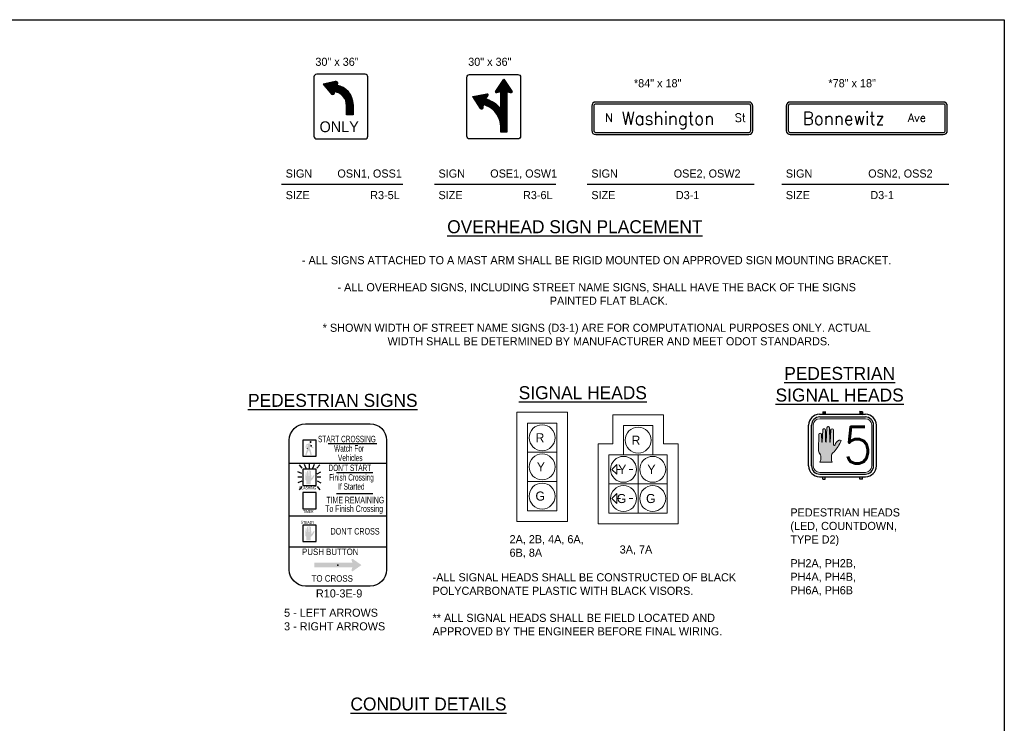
# Model space of a CAD drawing. Header units: feet. Extents: x -492 to 175132, y -198 to 327853.
# Tile 4 of 25: x 47 to 63, y -128 to -117. Entities that reach past the tile are written whole.
import ezdxf
from ezdxf.enums import TextEntityAlignment as Align

# ---------------------------------------------------------------- set-up
doc = ezdxf.new("R2010")
doc.units = ezdxf.units.FT
doc.header["$MEASUREMENT"] = 0
doc.layers.add('COLUMNS', color=6, linetype='Continuous', plot=False)
for name, color, linetype in [('SH_Data', 7, 'Continuous'), ('TEXT', 7, 'Continuous'), ('TEXT-DED', 10, 'Continuous')]:
    doc.layers.add(name, color=color, linetype=linetype)
doc.styles.add('Font 70-Title', font='STANDARD.shx', dxfattribs={"height": 0.2})
doc.styles.add('SIGN', font='font30.shx', dxfattribs={"width": 0.7})
doc.styles.add('Slanted-Normal', font='font31.shx', dxfattribs={"height": 0.14})
doc.styles.add('Slanted-Normal LS 0.50', font='ISO_FONTRIGHT.shx', dxfattribs={"height": 0.14})
doc.styles.get("Standard").update_dxf_attribs({"font": 'font31.shx'})
doc.styles.add('Straight-Normal', font='font30.shx', dxfattribs={"height": 0.14})
doc.styles.add('Style-ISO_FONTLEFT', font='ISO_FONTLEFT.shx')

# ---------------------------------------------------------------- blocks, each defined once
blk = doc.blocks.new('HAND')
at = {"color": 4, "linetype": 'Continuous', "lineweight": 0, "flags": 128}
blk.add_lwpolyline([(0.0327, -0.0008), (-0.0313, -0.0008), (-0.0313, -0.0008, 0.132671), (-0.0271, 0.0154), (-0.0271, 0.0154), (-0.0271, 0.0308), (-0.0271, 0.0308, 0.167102), (-0.032, 0.0432), (-0.032, 0.0432, -0.191036), (-0.0387, 0.0626), (-0.0387, 0.0626), (-0.0372, 0.143), (-0.0372, 0.143, -1), (-0.0227, 0.143), (-0.0227, 0.143), (-0.0215, 0.105), (-0.0215, 0.105, 1.105459), (-0.0196, 0.1047), (-0.0197, 0.1045), (-0.0167, 0.1665), (-0.0167, 0.1665, -1), (-0.0022, 0.1665), (-0.0022, 0.1665), (-0.0014, 0.105), (-0.0014, 0.105, 1.105459), (0.0005, 0.1047), (0.0004, 0.1045), (0.004, 0.1776), (0.004, 0.1776, -1), (0.0186, 0.1776), (0.0186, 0.1776), (0.0199, 0.105), (0.0199, 0.105, 1.105459), (0.0218, 0.1047), (0.0218, 0.1045), (0.0247, 0.1659), (0.0247, 0.1659, -1), (0.0392, 0.1659), (0.0392, 0.1659), (0.0402, 0.0888), (0.0402, 0.0888, 0.624418), (0.0477, 0.089), (0.0477, 0.089, -0.280315), (0.0689, 0.113, -0.24028), (0.0796, 0.1117, -0.08382), (0.0424, 0.0526, 0.10317), (0.0284, 0.0364), (0.0284, 0.0364), (0.0284, 0.0154), (0.0284, 0.0154, 0.132671), (0.0327, -0.0008), (0.0327, -0.0008)], format="xyb", close=True, dxfattribs=at)
blk = doc.blocks.new('*U1059')
at = {"layer": 'SH_Data'}
h = blk.add_hatch(color=256, dxfattribs=at)
edge = h.paths.add_edge_path()
edge.add_arc((-0.194, 0.051), 0.00278, 167.1401, 347.1404, ccw=False)
edge.add_line((-0.197, 0.051), (-0.201, 0.265))
edge.add_arc((-0.222, 0.265), 0.0214, 0, 180)
edge.add_line((-0.244, 0.265), (-0.254, 0.051))
edge.add_line((-0.254, 0.051), (-0.254, 0.051))
edge.add_arc((-0.257, 0.051), 0.00278, 351.0096, 358.6099, ccw=False)
edge.add_line((-0.254, 0.05), (-0.254, 0.05))
edge.add_line((-0.254, 0.05), (-0.254, 0.05))
edge.add_arc((-0.257, 0.051), 0.00278, 167.1401, 346.5951, ccw=False)
edge.add_line((-0.26, 0.051), (-0.262, 0.233))
edge.add_line((-0.262, 0.233), (-0.262, 0.233))
edge.add_arc((-0.283, 0.233), 0.0214, 360, 540)
edge.add_line((-0.305, 0.233), (-0.314, 0.051))
edge.add_line((-0.314, 0.051), (-0.314, 0.051))
edge.add_arc((-0.316, 0.051), 0.00278, 347.3062, 358.6099, ccw=False)
edge.add_line((-0.314, 0.05), (-0.314, 0.05))
edge.add_line((-0.314, 0.05), (-0.314, 0.05))
edge.add_arc((-0.316, 0.051), 0.00278, 167.1401, 346.8691, ccw=False)
edge.add_line((-0.319, 0.051), (-0.323, 0.164))
edge.add_line((-0.323, 0.164), (-0.323, 0.164))
edge.add_arc((-0.344, 0.164), 0.0214, 360, 540)
edge.add_line((-0.365, 0.164), (-0.37, -0.074))
edge.add_arc((-0.288, -0.077), 0.082, 177.3964, 220.6574)
edge.add_line((-0.35, -0.131), (-0.35, -0.131))
edge.add_arc((-0.396, -0.17), 0.0604, 2.7749, 40.7212, ccw=False)
edge.add_line((-0.335, -0.167), (-0.335, -0.213))
edge.add_arc((-0.43, -0.213), 0.0949, -29.7113, 0.5181, ccw=False)
edge.add_line((-0.348, -0.26), (-0.159, -0.26))
edge.add_arc((-0.077, -0.213), 0.0949, 179.4819, 209.7113, ccw=False)
edge.add_line((-0.172, -0.213), (-0.172, -0.151))
edge.add_arc((-0.037, -0.225), 0.154, 127.5194, 151.0809, ccw=False)
edge.add_arc((-0.592, 0.309), 0.618, 318.2058, 337.3712)
edge.add_arc((-0.041, 0.042), 0.0351, 56.229, 110.2726)
edge.add_arc((-0.026, -0.012), 0.0908, 107.2466, 169.8826)
edge.add_line((-0.115, 0.004), (-0.115, 0.004))
edge.add_arc((-0.126, 0.009), 0.0122, 208.0703, 335.996, ccw=False)
edge.add_line((-0.137, 0.004), (-0.14, 0.231))
edge.add_arc((-0.161, 0.231), 0.0214, 0, 180)
edge.add_line((-0.183, 0.231), (-0.191, 0.051))
edge.add_line((-0.191, 0.051), (-0.191, 0.051))
edge.add_arc((-0.194, 0.051), 0.00278, 349.4624, 358.6099, ccw=False)
edge.add_line((-0.191, 0.05), (-0.191, 0.05))
edge.add_line((-0.191, 0.05), (-0.191, 0.05))
for p, q in [((-0.355, 0.477), (-0.307, 0.477)), ((-0.294, 0.49), (-0.311, 0.474)), ((-0.311, 0.474), (-0.309, 0.472)), ((-0.292, 0.488), (-0.309, 0.472)), ((-0.306, 0.515), (-0.306, 0.478)), ((-0.306, 0.515), (-0.269, 0.515)), ((-0.304, 0.477), (0.303, 0.477)), ((-0.28, 0.504), (-0.264, 0.521)), ((-0.278, 0.502), (-0.262, 0.519)), ((-0.266, 0.514), (-0.266, 0.477)), ((-0.262, 0.519), (-0.264, 0.521)), ((0.264, 0.521), (0.262, 0.519)), ((0.278, 0.502), (0.262, 0.519)), ((0.28, 0.504), (0.264, 0.521)), ((0.266, 0.514), (0.266, 0.477)), ((0.306, 0.515), (0.269, 0.515)), ((0.292, 0.488), (0.309, 0.472)), ((0.294, 0.49), (0.311, 0.474)), ((0.306, 0.515), (0.306, 0.478)), ((0.307, 0.477), (0.355, 0.477)), ((0.311, 0.474), (0.309, 0.472)), ((-0.524, -0.32), (-0.524, 0.309)), ((-0.478, -0.32), (-0.478, 0.309)), ((-0.352, 0.435), (0.352, 0.435)), ((0.478, -0.32), (0.478, 0.309)), ((0.524, -0.32), (0.524, 0.309)), ((-0.352, -0.446), (0.352, -0.446)), ((-0.355, -0.488), (0.355, -0.488)), ((-0.306, -0.526), (-0.306, -0.488)), ((-0.306, -0.526), (-0.266, -0.526)), ((-0.266, -0.526), (-0.266, -0.488)), ((0.266, -0.526), (0.266, -0.488)), ((0.306, -0.526), (0.266, -0.526)), ((0.306, -0.526), (0.306, -0.488))]:
    blk.add_line(p, q, dxfattribs=at)
at = {"layer": 'SH_Data', "lineweight": 0}
for p, q in [((-0.451, 0.012), (-0.451, 0.309)), ((-0.352, 0.408), (0.352, 0.408)), ((0.451, 0.012), (0.451, 0.309)), ((-0.451, -0.32), (-0.451, 0.012)), ((0.451, -0.32), (0.451, 0.012)), ((-0.352, -0.419), (0.352, -0.419))]:
    blk.add_line(p, q, dxfattribs=at)
at = {"layer": 'SH_Data', "lineweight": 0, "flags": 128}
blk.add_lwpolyline([(-0.191, 0.05, -1.000003), (-0.197, 0.051), (-0.201, 0.265, 1), (-0.244, 0.265), (-0.254, 0.051), (-0.254, 0.051, -0.033175), (-0.254, 0.05), (-0.254, 0.05), (-0.254, 0.05, -0.995255), (-0.26, 0.051), (-0.262, 0.233), (-0.262, 0.233, 1), (-0.305, 0.233), (-0.314, 0.051), (-0.314, 0.051, -0.049362), (-0.314, 0.05), (-0.314, 0.05), (-0.314, 0.05, -0.997638), (-0.319, 0.051), (-0.323, 0.164), (-0.323, 0.164, 1), (-0.365, 0.164), (-0.37, -0.074, 0.191036), (-0.35, -0.131), (-0.35, -0.131, -0.167102), (-0.335, -0.167), (-0.335, -0.213, -0.132671), (-0.348, -0.26), (-0.159, -0.26, -0.132671), (-0.172, -0.213), (-0.172, -0.151, -0.10317), (-0.131, -0.103, 0.08382), (-0.021, 0.071, 0.24028), (-0.053, 0.075, 0.280315), (-0.115, 0.004), (-0.115, 0.004, -0.624418), (-0.137, 0.004), (-0.14, 0.231, 1), (-0.183, 0.231), (-0.191, 0.051), (-0.191, 0.051, -0.039935), (-0.191, 0.05), (-0.191, 0.05), (-0.191, 0.05)], format="xyb", close=True, dxfattribs=at)
at = {"layer": 'SH_Data'}
for centre in [(-0.286, 0.496), (0.286, 0.496)]:
    blk.add_circle(centre, 0.0102, dxfattribs=at)
for centre, radius, start, end in [((-0.355, 0.309), 0.168, 90, 180), ((0.355, 0.309), 0.168, 360, 90), ((-0.352, 0.309), 0.126, 90, 180), ((0.352, 0.309), 0.126, 360, 90), ((-0.355, -0.32), 0.168, 180, 270), ((-0.352, -0.32), 0.126, 180, 270), ((0.352, -0.32), 0.126, 270, 360), ((0.355, -0.32), 0.168, 270, 360)]:
    blk.add_arc(centre, radius, start, end, dxfattribs=at)
at = {"layer": 'SH_Data', "lineweight": 0}
for centre, start, end in [((-0.352, 0.309), 90, 180), ((0.352, 0.309), 360, 90), ((-0.352, -0.32), 180, 270), ((0.352, -0.32), 270, 360)]:
    blk.add_arc(centre, 0.0989, start, end, dxfattribs=at)
at = {"layer": 'SH_Data', "color": 4, "linetype": 'Continuous', "lineweight": 0, "ltscale": 0.075, "xscale": 2.947582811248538, "yscale": 2.947582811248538, "zscale": 5.895165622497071, "rotation": 359.9999999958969}
blk.add_blockref('HAND', (-0.256, -0.258), dxfattribs=at)
at = {"layer": 'SH_Data', "style": 'Font 70-Title'}
blk.add_text('5', height=0.562, dxfattribs=at).set_placement((0.017, 0.281), align=Align.TOP_LEFT)
blk = doc.blocks.new('*U1063')
at = {"layer": 'SH_Data', "color": 2, "linetype": 'Continuous', "lineweight": 13}
for p, q in [((-0.273, 0), (-0.33, 0)), ((-0.08, 0), (-0.137, 0)), ((-0.273, -0.45), (-0.33, -0.45)), ((-0.08, -0.45), (-0.137, -0.45))]:
    blk.add_line(p, q, dxfattribs=at)
at = {"layer": 'SH_Data', "lineweight": 13, "flags": 128}
for points in [[(-0.617, -0.842), (-0.617, 0.392), (-0.392, 0.392), (-0.392, 0.842), (0.392, 0.842), (0.392, 0.392), (0.617, 0.392), (0.617, -0.842), (-0.617, -0.842)], [(-0.225, 0.675), (0.225, 0.675), (0.225, 0.225), (-0.225, 0.225), (-0.225, 0.675)], [(-0.45, 0.225), (0, 0.225), (0, -0.225), (-0.45, -0.225), (-0.45, 0.225)], [(0, 0.225), (0.45, 0.225), (0.45, -0.225), (0, -0.225), (0, 0.225)], [(-0.45, -0.225), (0, -0.225), (0, -0.675), (-0.45, -0.675), (-0.45, -0.225)], [(0, -0.225), (0.45, -0.225), (0.45, -0.675), (0, -0.675), (0, -0.225)]]:
    blk.add_lwpolyline(points, close=True, dxfattribs=at)
at = {"layer": 'SH_Data', "color": 30, "linetype": 'Continuous', "lineweight": 13, "flags": 128}
for points in [[(-0.33, -0.075), (-0.405, 0), (-0.33, 0.075), (-0.33, -0.075)], [(-0.33, -0.525), (-0.405, -0.45), (-0.33, -0.375), (-0.33, -0.525)]]:
    blk.add_lwpolyline(points, close=True, dxfattribs=at)
at = {"layer": 'SH_Data', "lineweight": 13}
for centre in [(0, 0.45), (-0.225, 0), (0.225, 0), (-0.225, -0.45), (0.225, -0.45)]:
    blk.add_circle(centre, 0.2, dxfattribs=at)
at = {"layer": 'SH_Data', "lineweight": 13, "style": 'Slanted-Normal LS 0.50'}
for s, p in [('R', (-0.034, 0.45)), ('Y', (-0.245, 0)), ('Y', (0.205, 0)), ('G', (-0.255, -0.45)), ('G', (0.195, -0.45))]:
    blk.add_text(s, height=0.14, dxfattribs=at).set_placement(p, align=Align.MIDDLE_CENTER)
blk = doc.blocks.new('*U1057')
at = {"layer": 'SH_Data', "lineweight": 13, "flags": 128}
for points in [[(-0.392, -0.842), (-0.392, 0.842), (0.392, 0.842), (0.392, -0.842), (-0.392, -0.842)], [(-0.225, 0.675), (0.225, 0.675), (0.225, 0.225), (-0.225, 0.225), (-0.225, 0.675)], [(-0.225, 0.225), (0.225, 0.225), (0.225, -0.225), (-0.225, -0.225), (-0.225, 0.225)], [(-0.225, -0.225), (0.225, -0.225), (0.225, -0.675), (-0.225, -0.675), (-0.225, -0.225)]]:
    blk.add_lwpolyline(points, close=True, dxfattribs=at)
at = {"layer": 'SH_Data', "lineweight": 13}
for centre in [(0, 0.45), (0, 0), (0, -0.45)]:
    blk.add_circle(centre, 0.2, dxfattribs=at)
at = {"layer": 'SH_Data', "lineweight": 13, "style": 'Slanted-Normal LS 0.50'}
for s, p in [('R', (-0.034, 0.45)), ('Y', (-0.02, 0)), ('G', (-0.03, -0.45))]:
    blk.add_text(s, height=0.14, dxfattribs=at).set_placement(p, align=Align.MIDDLE_CENTER)

msp = doc.modelspace()

# ---------------------------------------------------------------- hatches: boundary and pattern name
h = msp.add_hatch()
h.set_pattern_fill('ANSI31', color=0, scale=0.1, angle=45, style=0)
h.paths.add_polyline_path([(54.79054, -118.23595), (54.91517, -118.41941, -0.70173905), (54.89614, -118.44567), (54.83883, -118.42919), (54.83883, -119.05338), (54.74225, -119.05338), (54.74225, -118.9706, 0.30363891), (54.52473, -118.64543), (54.4713, -118.62337), (54.46466, -118.68264, -0.70173888), (54.43312, -118.6902), (54.31112, -118.50498), (54.52826, -118.45981, -0.70173882), (54.54527, -118.48742), (54.50816, -118.53411), (54.56159, -118.55617, -0.12830897), (54.74225, -118.69261), (54.74225, -118.42919), (54.68494, -118.44567, -0.70173897), (54.66591, -118.41941)])
at = {"layer": 'TEXT'}
h = msp.add_hatch(color=1, dxfattribs=at)
edge = h.paths.add_edge_path()
edge.add_spline(control_points=[(51.80305, -123.85027), (51.80255, -123.85027), (51.79905, -123.84927), (51.79438, -123.84927), (51.79155, -123.84927), (51.78805, -123.84943), (51.77988, -123.85393), (51.75421, -123.86543), (51.73788, -123.87227)], knot_values=[0, 0, 0, 0, 0.00230585, 0.16102215, 0.18158783, 0.19930193, 0.21076464, 1, 1, 1, 1], degree=3, periodic=0)
edge.add_line((51.73788, -123.87227), (51.73405, -123.9251))
edge.add_line((51.73405, -123.9251), (51.74605, -123.9241))
edge.add_line((51.74605, -123.9241), (51.75221, -123.87977))
edge.add_line((51.75221, -123.87977), (51.76555, -123.8791))
edge.add_line((51.76555, -123.8791), (51.75771, -123.90377))
edge.add_line((51.75771, -123.90377), (51.76555, -123.8791))
edge.add_spline(control_points=[(51.76555, -123.8791), (51.76255, -123.88777), (51.75988, -123.8966), (51.75671, -123.90843), (51.75488, -123.91677), (51.75371, -123.9251), (51.75605, -123.9296), (51.75771, -123.9326)], knot_values=[0, 0, 0, 0, 0.48272467, 0.51443918, 0.7448632, 0.89262009, 1, 1, 1, 1], degree=3, periodic=0)
edge.add_line((51.75771, -123.9326), (51.75938, -123.93477))
edge.add_line((51.75938, -123.93477), (51.72805, -124.02793))
edge.add_line((51.72805, -124.02793), (51.74338, -124.03977))
edge.add_line((51.74338, -124.03977), (51.77905, -123.95893))
edge.add_line((51.77905, -123.95893), (51.79255, -123.97543))
edge.add_line((51.79255, -123.97543), (51.81005, -124.03827))
edge.add_line((51.81005, -124.03827), (51.82888, -124.0291))
edge.add_line((51.82888, -124.0291), (51.81371, -123.9626))
edge.add_line((51.81371, -123.9626), (51.80305, -123.93893))
edge.add_line((51.80305, -123.93893), (51.79471, -123.9221))
edge.add_line((51.79471, -123.9221), (51.80605, -123.89827))
edge.add_line((51.80605, -123.89827), (51.81471, -123.91277))
edge.add_line((51.81471, -123.91277), (51.84955, -123.9296))
edge.add_line((51.84955, -123.9296), (51.85738, -123.91943))
edge.add_line((51.85738, -123.91943), (51.82138, -123.89177))
edge.add_spline(control_points=[(51.82138, -123.89177), (51.82005, -123.88093), (51.81538, -123.87043), (51.81121, -123.8581), (51.80488, -123.85177), (51.80305, -123.85027)], knot_values=[0, 0, 0, 0, 0.42192815, 0.80472819, 1, 1, 1, 1], degree=3, periodic=0)
h = msp.add_hatch(color=1, dxfattribs=at)
edge = h.paths.add_edge_path()
edge.add_arc((51.81039, -123.8318), 0.01552, 0, 360)
for points in [[(51.81421, -124.48485), (51.74071, -124.48485), (51.74022, -124.48454, 0.17293117), (51.74532, -124.47535), (51.74538, -124.47552), (51.74532, -124.43896, 0.18976228), (51.73695, -124.42325, -0.26555879), (51.72955, -124.40782), (51.72988, -124.40802), (51.73255, -124.29868), (51.73226, -124.29858, -0.73643285), (51.74632, -124.29858), (51.74638, -124.29868), (51.74938, -124.35602), (51.75421, -124.35602), (51.75655, -124.27935), (51.75619, -124.27923, -0.87352146), (51.7708, -124.2791), (51.77105, -124.27935), (51.77155, -124.35602), (51.77638, -124.35602), (51.77905, -124.26868), (51.77909, -124.26853, -0.78096096), (51.79474, -124.26832), (51.79505, -124.26818), (51.79588, -124.35602), (51.80138, -124.35602), (51.80255, -124.27952), (51.80233, -124.27948, -0.91038384), (51.81679, -124.27893), (51.81671, -124.27902), (51.82071, -124.38185), (51.82069, -124.38177, 0.64965847), (51.82943, -124.382), (51.82971, -124.38235), (51.84755, -124.35468), (51.84715, -124.35475, -0.28150708), (51.8637, -124.34587, -0.06284304), (51.8729, -124.34689), (51.87305, -124.34718), (51.85855, -124.37652), (51.84705, -124.39702), (51.84692, -124.39704, -0.10372046), (51.82893, -124.41819, 0.20073413), (51.80906, -124.44177), (51.80921, -124.44152), (51.80921, -124.47335), (51.80906, -124.47316, 0.19502145), (51.81396, -124.48454)], [(51.81421, -125.34818), (51.74071, -125.34818), (51.74022, -125.34787, 0.17293117), (51.74532, -125.33869), (51.74538, -125.33885), (51.74532, -125.30229, 0.18976228), (51.73695, -125.28658, -0.26555879), (51.72955, -125.27115), (51.72988, -125.27135), (51.73255, -125.16202), (51.73226, -125.16191, -0.73643285), (51.74632, -125.16191), (51.74638, -125.16202), (51.74938, -125.21935), (51.75421, -125.21935), (51.75655, -125.14268), (51.75619, -125.14256, -0.87352146), (51.7708, -125.14243), (51.77105, -125.14268), (51.77155, -125.21935), (51.77638, -125.21935), (51.77905, -125.13202), (51.77909, -125.13186, -0.78096096), (51.79474, -125.13165), (51.79505, -125.13152), (51.79588, -125.21935), (51.80138, -125.21935), (51.80255, -125.14285), (51.80233, -125.14282, -0.91038384), (51.81679, -125.14227), (51.81671, -125.14235), (51.82071, -125.24518), (51.82069, -125.2451, 0.64965847), (51.82943, -125.24534), (51.82971, -125.24568), (51.84755, -125.21802), (51.84715, -125.21808, -0.28150708), (51.8637, -125.2092, -0.06284304), (51.8729, -125.21022), (51.87305, -125.21052), (51.85855, -125.23985), (51.84705, -125.26035), (51.84692, -125.26038, -0.10372046), (51.82893, -125.28152, 0.20073413), (51.80906, -125.3051), (51.80921, -125.30485), (51.80921, -125.33668), (51.80906, -125.33649, 0.19502145), (51.81396, -125.34787)]]:
    msp.add_hatch(color=1, dxfattribs=at).paths.add_polyline_path(points, is_closed=False)
msp.add_hatch(color=1, dxfattribs=at).paths.add_polyline_path([(52.45437, -125.69386), (51.86843, -125.69386), (51.86843, -125.76417), (52.45437, -125.76417), (52.45491, -125.76417), (52.44132, -125.8069, 0.71802418), (52.46223, -125.82225), (52.59499, -125.72902), (52.46223, -125.63578, 0.71802424), (52.44132, -125.65113), (52.45491, -125.69386)])

# ---------------------------------------------------------------- linework, layer by layer
at = {"color": 0}
for p, q in [((52.01535, -118.32745), (52.01535, -118.30932)), ((52.02785, -118.34221), (52.02785, -118.30678)), ((52.04035, -118.35698), (52.04035, -118.30424)), ((52.05285, -118.37174), (52.05285, -118.30169)), ((52.06535, -118.3865), (52.06535, -118.29915)), ((52.07785, -118.40126), (52.07785, -118.2966)), ((52.09035, -118.41602), (52.09035, -118.29406)), ((52.10285, -118.43078), (52.10285, -118.29152)), ((52.11535, -118.44554), (52.11535, -118.28897)), ((52.12785, -118.46031), (52.12785, -118.28643)), ((52.14035, -118.47133), (52.14035, -118.28388)), ((52.15285, -118.47351), (52.15285, -118.28134)), ((52.16535, -118.47001), (52.16535, -118.2788)), ((52.17785, -118.45671), (52.17785, -118.27625)), ((52.19035, -118.43452), (52.19035, -118.27371)), ((52.20285, -118.4366), (52.20285, -118.27235)), ((52.21535, -118.3275), (52.21535, -118.27593)), ((52.22785, -118.31418), (52.22785, -118.28925)), ((52.00285, -118.31269), (52.00285, -118.31187)), ((52.21535, -118.43951), (52.21535, -118.33002)), ((52.22785, -118.44328), (52.22785, -118.33255)), ((52.24035, -118.44799), (52.24035, -118.33564)), ((52.25285, -118.45369), (52.25285, -118.33929)), ((52.26535, -118.46049), (52.26535, -118.34353)), ((52.27785, -118.46852), (52.27785, -118.34838)), ((52.29035, -118.47799), (52.29035, -118.35388)), ((52.30285, -118.48916), (52.30285, -118.36007)), ((52.31535, -118.50249), (52.31535, -118.36699)), ((52.32785, -118.51873), (52.32785, -118.3747)), ((52.34035, -118.5394), (52.34035, -118.38329)), ((52.35285, -118.56872), (52.35285, -118.39283)), ((52.36535, -118.78418), (52.36535, -118.40345)), ((52.37785, -118.78418), (52.37785, -118.41531)), ((52.39035, -118.78418), (52.39035, -118.42863)), ((52.40285, -118.78418), (52.40285, -118.44371)), ((52.41535, -118.78418), (52.41535, -118.46103)), ((52.42785, -118.78418), (52.42785, -118.48135)), ((52.44035, -118.78418), (52.44035, -118.50613)), ((52.45285, -118.78418), (52.45285, -118.53886)), ((52.46535, -118.78418), (52.46535, -118.59766))]:
    msp.add_line(p, q, dxfattribs=at)
at = {"layer": 'COLUMNS', "color": 4}
msp.add_lwpolyline([(32.13569, -138.06895), (32.13569, -117.31895), (62.51069, -117.31895), (62.51069, -138.06895)], close=True, dxfattribs=at)
at = {"layer": 'TEXT', "color": 3}
for p, q in [((52.19133, -118.27351), (52.00225, -118.31199)), ((52.19485, -118.273), (52.19133, -118.27351)), ((52.22519, -118.28469), (52.21824, -118.27773)), ((52.00225, -118.31199), (52.13432, -118.46794)), ((58.56898, -118.58828), (56.20992, -118.58828)), ((61.56898, -118.58828), (59.20992, -118.58828)), ((52.36267, -118.64556), (52.36267, -118.78418)), ((52.46722, -118.62823), (52.46722, -118.78418)), ((58.56898, -118.61966), (56.20992, -118.61966)), ((61.56898, -118.61966), (59.20992, -118.61966)), ((52.46722, -118.78418), (52.36267, -118.78418)), ((56.20992, -119.05948), (58.56898, -119.05948)), ((59.20992, -119.05948), (61.56898, -119.05948)), ((56.20992, -119.09086), (58.56898, -119.09086)), ((59.20992, -119.09086), (61.56898, -119.09086))]:
    msp.add_line(p, q, dxfattribs=at)
at = {"layer": 'TEXT', "color": 1}
for p, q in [((52.0796, -123.85527), (52.83142, -123.85527)), ((51.75771, -123.9326), (51.75938, -123.93477)), ((51.48171, -124.1561), (52.98171, -124.1561)), ((51.63321, -124.18302), (51.67605, -124.23485)), ((51.71188, -124.17535), (51.73571, -124.23485)), ((51.79171, -124.23485), (51.79171, -124.17535)), ((51.84571, -124.23485), (51.86855, -124.17535)), ((51.95038, -124.18302), (51.90755, -124.23485)), ((51.67338, -124.31918), (51.61388, -124.29135)), ((51.67338, -124.37485), (51.61388, -124.37485)), ((51.91005, -124.32052), (51.96955, -124.29318)), ((51.96955, -124.37485), (51.91005, -124.37485)), ((52.20805, -124.29927), (52.76926, -124.29927)), ((51.67338, -124.43302), (51.61388, -124.46235)), ((51.67338, -124.51802), (51.63305, -124.56668)), ((51.91005, -124.43035), (51.96955, -124.45835)), ((51.91005, -124.51802), (51.95038, -124.56668)), ((52.20805, -124.62475), (52.76926, -124.62475)), ((51.48171, -124.9686), (52.98171, -124.9686)), ((51.48171, -125.44777), (52.98171, -125.44777))]:
    msp.add_line(p, q, dxfattribs=at)
at = {"layer": 'TEXT', "color": 3, "flags": 128}
for points in [[(52.69311, -119.11532), (52.69311, -118.20175, 0.41421356), (52.65158, -118.16022), (51.90411, -118.16022, 0.41421356), (51.86259, -118.20175), (51.86259, -119.11532, 0.41421356), (51.90411, -119.15685), (52.65158, -119.15685, 0.41421356)], [(54.26284, -118.16352), (55.00783, -118.16352, -0.41421356), (55.04922, -118.20491), (55.04922, -119.11546, -0.41421356), (55.00783, -119.15685), (54.26284, -119.15685, -0.41421356), (54.22145, -119.11546), (54.22145, -118.20491, -0.41421356), (54.26284, -118.16352)]]:
    msp.add_lwpolyline(points, format="xyb", close=True, dxfattribs=at)
at = {"layer": 'TEXT', "color": 3}
msp.add_lwpolyline([(54.79054, -118.23595), (54.91517, -118.41941, -0.70173905), (54.89614, -118.44567), (54.83883, -118.42919), (54.83883, -119.05338), (54.74225, -119.05338), (54.74225, -118.9706, 0.30363891), (54.52473, -118.64543), (54.4713, -118.62337), (54.46466, -118.68264, -0.70173888), (54.43312, -118.6902), (54.31112, -118.50498), (54.52826, -118.45981, -0.70173882), (54.54527, -118.48742), (54.50816, -118.53411), (54.56159, -118.55617, -0.12830897), (54.74225, -118.69261), (54.74225, -118.42919), (54.68494, -118.44567, -0.70173897), (54.66591, -118.41941), (54.79054, -118.23595)], format="xyb", close=True, dxfattribs=at)
at = {"layer": 'TEXT', "color": 3, "flags": 128}
for points in [[(56.20992, -118.58828, 0.41421356), (56.1471, -118.65111), (56.1471, -119.02803, 0.41421356), (56.20992, -119.09086)], [(58.56898, -119.09086, 0.41421356), (58.6318, -119.02803), (58.6318, -118.65111, 0.41421356), (58.56898, -118.58828)], [(59.20992, -118.58828, 0.41421356), (59.1471, -118.65111), (59.1471, -119.02803, 0.41421356), (59.20992, -119.09086)], [(61.56898, -119.09086, 0.41421356), (61.6318, -119.02803), (61.6318, -118.65111, 0.41421356), (61.56898, -118.58828)], [(56.20992, -118.61966, 0.41421356), (56.17848, -118.65111), (56.17848, -119.02803, 0.41421356), (56.20992, -119.05948)], [(58.56898, -119.05948, 0.41421356), (58.60042, -119.02803), (58.60042, -118.65111, 0.41421356), (58.56898, -118.61966)], [(59.20992, -118.61966, 0.41421356), (59.17848, -118.65111), (59.17848, -119.02803, 0.41421356), (59.20992, -119.05948)], [(61.56898, -119.05948, 0.41421356), (61.60042, -119.02803), (61.60042, -118.65111, 0.41421356), (61.56898, -118.61966)]]:
    msp.add_lwpolyline(points, format="xyb", dxfattribs=at)
at = {"layer": 'TEXT', "color": 1}
msp.add_lwpolyline([(51.73171, -123.55193), (52.73171, -123.55193, -0.41421356), (52.98171, -123.80193), (52.98171, -125.80193, -0.41421356), (52.73171, -126.05193), (51.73171, -126.05193, -0.41421356), (51.48171, -125.80193), (51.48171, -123.80193, -0.41421356), (51.73171, -123.55193)], format="xyb", close=True, dxfattribs=at)
for points in [[(51.68838, -124.05193), (51.89505, -124.05193), (51.89505, -123.80193), (51.68838, -123.80193), (51.68838, -124.05193)], [(51.68838, -124.49985), (51.89505, -124.49985), (51.89505, -124.24985), (51.68838, -124.24985), (51.68838, -124.49985)], [(51.68838, -124.86167), (51.89505, -124.86167), (51.89505, -124.61167), (51.68838, -124.61167), (51.68838, -124.86167)], [(51.68838, -125.36318), (51.89505, -125.36318), (51.89505, -125.11318), (51.68838, -125.11318), (51.68838, -125.36318)]]:
    msp.add_lwpolyline(points, close=True, dxfattribs=at)
at = {"layer": 'TEXT', "color": 3}
for centre, radius, start, end in [((52.20121, -118.30171), 0.02941, 290.173001, 102.501389), ((52.15147, -118.44444), 0.02909, 233.873516, 22.551197), ((52.164, -118.63192), 0.19915, 356.072237, 85.87042), ((52.16063, -118.63171), 0.30661, 0.649773, 80.477992)]:
    msp.add_arc(centre, radius, start, end, dxfattribs=at)
at = {"layer": 'TEXT', "color": 1}
for p in [(51.82138, -123.89177), (52.23171, -125.72902)]:
    msp.add_point(p, dxfattribs=at)
at = {"layer": 'TEXT-DED'}
for points in [[(53.234, -119.86214), (51.36305, -119.86214)], [(55.59148, -119.86214), (53.72053, -119.86214)], [(58.6535, -119.86214), (56.07801, -119.86214)], [(61.6535, -119.86214), (59.07801, -119.86214)]]:
    msp.add_lwpolyline(points, dxfattribs=at)

# ---------------------------------------------------------------- block references
at = {"layer": 'SH_Data', "lineweight": 13}
for name, p in [('*U1057', (55.38217, -124.21518)), ('*U1063', (56.86247, -124.25273))]:
    msp.add_blockref(name, p, dxfattribs=at)
at = {"layer": 'SH_Data'}
msp.add_blockref('*U1059', (60.01531, -123.8803), dxfattribs=at)

# ---------------------------------------------------------------- texts
at = {"layer": 'TEXT-DED', "color": 3, "style": 'SIGN'}
msp.add_text('ONLY', height=0.166104, dxfattribs=at).set_placement((52.25121, -119.05328), align=Align.CENTER)
at = {"layer": 'TEXT-DED', "color": 1, "style": 'Style-ISO_FONTLEFT'}
for s, height, width, p in [('START CROSSING', 0.1, 0.6, (52.37014, -123.78527)), ('Watch For', 0.1, 0.6, (52.40399, -123.92993)), ('Vehicles', 0.1, 0.6, (52.42204, -124.0756)), ("DON'T START", 0.1, 0.6, (52.4163, -124.22927)), ('Finish Crossing', 0.1, 0.6, (52.44045, -124.3766)), ('FLASHING', 0.046667, 0.66786, (51.76677, -124.53902)), ('If Started', 0.1, 0.6, (52.43943, -124.51793)), ('TIMER', 0.046667, 0.66786, (51.77418, -124.90083)), ('STEADY', 0.046667, 0.66786, (51.76375, -125.07035)), ('PUSH BUTTON', 0.1, 0.76, (52.1134, -125.5246)), ('TO CROSS', 0.1, 0.8, (52.14422, -125.93527))]:
    msp.add_text(s, height=height, dxfattribs=dict(at, width=width)).set_placement(p, align=Align.MIDDLE_CENTER)
for s, width, p in [('TIME REMAINING', 0.64, (52.05438, -124.72602)), ('To Finish Crossing', 0.64, (52.03615, -124.85936)), ("DON'T CROSS", 0.66, (52.11838, -125.20818))]:
    msp.add_text(s, height=0.1, dxfattribs=dict(at, width=width)).set_placement(p, align=Align.MIDDLE_LEFT)
at = {"layer": 'TEXT-DED', "style": 'Slanted-Normal'}
msp.add_text('R10-3E-9', height=0.125, dxfattribs=at).set_placement((52.25045, -126.16611), align=Align.MIDDLE_CENTER)
for s, p in [('5 - LEFT ARROWS', (51.40087, -126.52611)), ('3 - RIGHT ARROWS', (51.40087, -126.73611))]:
    msp.add_text(s, height=0.125, dxfattribs=at).set_placement(p)
at = {"layer": 'TEXT-DED'}
for s, insert, char_height, width, attachment_point, style in [('30" x 36"', (51.88406, -117.90545), 0.125, 4.4138422, 1, 'Slanted-Normal'), ('30" x 36"', (54.24154, -117.90545), 0.125, 4.4138422, 1, 'Slanted-Normal'), ('*84" x 18"', (56.79788, -118.23585), 0.125, 4.4138422, 1, 'Slanted-Normal'), ('*78" x 18"', (59.79788, -118.23585), 0.125, 4.4138422, 1, 'Slanted-Normal'), ('SIGN', (51.42568, -119.62868), 0.125, 4.4138422, 1, 'Slanted-Normal'), ('OSN1, OSS1', (52.22376, -119.62868), 0.125, 4.4138422, 1, 'Slanted-Normal'), ('SIGN', (53.78316, -119.62868), 0.125, 4.4138422, 1, 'Slanted-Normal'), ('OSE1, OSW1', (54.58125, -119.62868), 0.125, 4.4138422, 1, 'Slanted-Normal'), ('SIGN', (56.14064, -119.62868), 0.125, 4.4138422, 1, 'Slanted-Normal'), ('OSE2, OSW2', (57.41092, -119.62868), 0.125, 4.4138422, 1, 'Slanted-Normal'), ('SIGN', (59.14064, -119.62868), 0.125, 4.4138422, 1, 'Slanted-Normal'), ('OSN2, OSS2', (60.41092, -119.62868), 0.125, 4.4138422, 1, 'Slanted-Normal'), ('SIZE', (51.42568, -119.96104), 0.125, 4.4138422, 1, 'Slanted-Normal'), ('R3-5L', (52.72959, -119.96104), 0.125, 4.4138422, 1, 'Slanted-Normal'), ('SIZE', (53.78316, -119.96104), 0.125, 4.4138422, 1, 'Slanted-Normal'), ('R3-6L', (55.08708, -119.96104), 0.125, 4.4138422, 1, 'Slanted-Normal'), ('SIZE', (56.14064, -119.96104), 0.125, 4.4138422, 1, 'Slanted-Normal'), ('D3-1 ', (57.44456, -119.96104), 0.125, 4.4138422, 1, 'Slanted-Normal'), ('SIZE', (59.14064, -119.96104), 0.125, 4.4138422, 1, 'Slanted-Normal'), ('D3-1 ', (60.44456, -119.96104), 0.125, 4.4138422, 1, 'Slanted-Normal'), ('\\pxqc;{\\Ffont31|c0;\\LOVERHEAD SIGN PLACEMENT}', (55.88649, -120.41139), 0.2, 4.595022, 2, 'Straight-Normal'), ('\\pxqc;{\\H1.6368x;\\P\\pq*;}\\P\\pi-3,l4,t4;-^IALL SIGNS ATTACHED TO A MAST ARM SHALL BE RIGID MOUNTED ON APPROVED SIGN MOUNTING BRACKET.\\P\\pi0,l0,tz;\\P\\pi-3,l4,t4;-^IALL OVERHEAD SIGNS, INCLUDING STREET NAME SIGNS, SHALL HAVE THE BACK OF THE SIGNS PAINTED FLAT BLACK.\\P\\pi0,l0,tz;\\P\\pi-3,l4,t4;*^ISHOWN WIDTH OF STREET NAME SIGNS (D3-1) ARE FOR COMPUTATIONAL PURPOSES ONLY. ACTUAL WIDTH SHALL BE DETERMINED BY MANUFACTURER AND MEET ODOT STANDARDS. ', (51.77294, -120.4157), 0.125, 8.7750216, 1, 'Slanted-Normal'), ('\\pxqc;{\\LPEDESTRIAN SIGNAL HEADS}', (58.66962, -122.67346), 0.2, 2.6022828, 1, 'Slanted-Normal'), ('\\pxqc;{\\Ffont31|c0;\\LSIGNAL HEADS}', (54.54082, -122.9708), 0.2, 2.9362897, 1, 'Slanted-Normal'), ('{\\Ffont31|c0;\\LPEDESTRIAN SIGNS}', (50.84479, -123.08894), 0.2, 4.4138422, 1, 'Slanted-Normal'), ('PEDESTRIAN HEADS\\P(LED, COUNTDOWN, \\PTYPE D2)', (59.21071, -124.85482), 0.125, 8.7750216, 1, 'Slanted-Normal'), ('2A, 2B, 4A, 6A, 6B, 8A', (54.87944, -125.26747), 0.125, 1.3325142, 1, 'Slanted-Normal'), ('3A, 7A ', (56.57816, -125.42581), 0.125, 4.4138422, 1, 'Slanted-Normal'), ('PH2A, PH2B, \\PPH4A, PH4B,\\PPH6A, PH6B', (59.21071, -125.63802), 0.125, 8.7750216, 1, 'Slanted-Normal'), ('-ALL SIGNAL HEADS SHALL BE CONSTRUCTED OF BLACK POLYCARBONATE PLASTIC WITH BLACK VISORS.\\P\\P** ALL SIGNAL HEADS SHALL BE FIELD LOCATED AND APPROVED BY THE ENGINEER BEFORE FINAL WIRING.', (53.69205, -125.85496), 0.125, 4.9947483, 1, 'Slanted-Normal'), ('{\\LCONDUIT DETAILS}', (52.42478, -127.77121), 0.2, 4.4138422, 1, 'Slanted-Normal')]:
    msp.add_mtext(s, dxfattribs=dict(at, insert=insert, char_height=char_height, width=width, attachment_point=attachment_point, style=style))
at = {"layer": 'TEXT-DED', "color": 3, "attachment_point": 1}
for s, insert, char_height in [('{\\Fsimplex|c0;\\W0.95;Washington}', (56.61166, -118.74191), 0.2), ('{\\Fsimplex|c0;St}', (58.35422, -118.76725), 0.125), ('{\\Fsimplex|c0;\\W0.95;Bonnewitz}', (59.40172, -118.74191), 0.2), ('{\\Fsimplex|c0;N}', (56.3545, -118.76725), 0.125), ('{\\Fsimplex|c0;Ave}', (61.02468, -118.76725), 0.125)]:
    msp.add_mtext_dynamic_manual_height_columns(s, width=65.14981, gutter_width=5, heights=[0], dxfattribs=dict(at, insert=insert, char_height=char_height))

doc.saveas('drawing.dxf')
